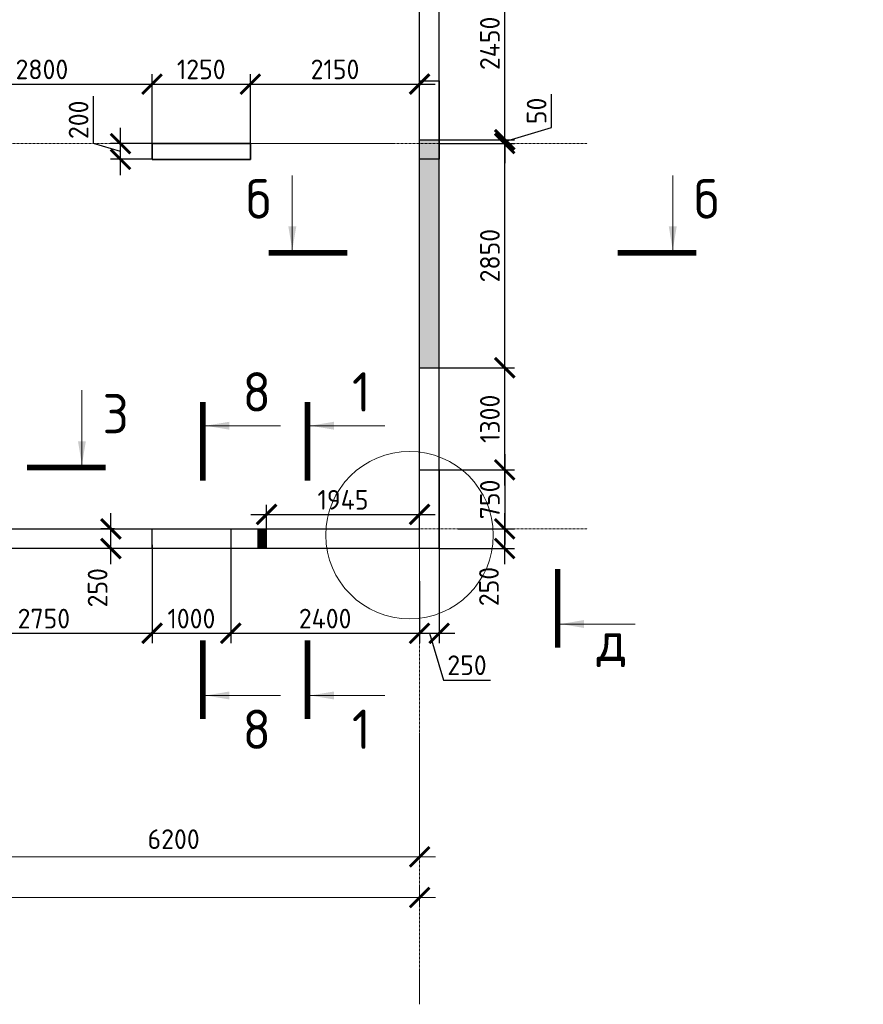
# Model space of a CAD drawing. Header units: millimetres. Extents: x 349531 to 1063351, y -131924 to 96186.
# Tile 52 of 230: x 483829 to 494551, y -47338 to -34816. Entities that reach past the tile are written whole.
import ezdxf

# ---------------------------------------------------------------- set-up
doc = ezdxf.new("R2010")
doc.units = ezdxf.units.MM
doc.linetypes.add('______5', pattern=[1100, 800, -100, 100, -100])
doc.linetypes.add('осевая', pattern=[50.8, 31.75, -6.35, 6.35, -6.35])
doc.layers.add('0_ANNOT_Dimensions', color=7, linetype='Continuous')
doc.layers.add('_ГП_Штриховка_тротуар', color=7, linetype='Continuous')
doc.layers.add('Колонна_ бетон', color=7, linetype='Continuous', lineweight=50, true_color=0xb4b496)
for name, color, linetype, lineweight in [('Конструкции 0.5', 5, 'Continuous', 50), ('Надписи', 200, 'Continuous', 18), ('Оси', 40, '______5', 18), ('размер', 1, 'Continuous', 25), ('РАЗМЕРЫ', 1, 'Continuous', 9), ('СТЕНЫ', 3, 'Continuous', 30), ('Узлы', 7, 'Continuous', 0)]:
    doc.layers.add(name, color=color, linetype=linetype, lineweight=lineweight)
doc.styles.add('GOST-2.304_Type-B', font='GOST_Common.ttf')
doc.dimstyles.new('СПДС', dxfattribs={"dimscale": 100, "dimtxt": 2.5, "dimasz": 2.5, "dimexe": 1.25, "dimexo": 0, "dimtad": 1, "dimdec": 0, "dimtxsty": 'GOST-2.304_Type-B', "dimblk": 'ARCHTICK', "dimcen": 2.5, "dimdle": 2, "dimadec": 0, "dimazin": 2, "dimtfac": 0.75, "dimtdec": 0, "dimtmove": 1, "dimatfit": 3, "dimfxl": 1, "dimtolj": 1, "dimarcsym": 1})

# ---------------------------------------------------------------- blocks, each defined once
blk = doc.blocks.new('_ArchTick')
at = {"color": 0, "linetype": 'ByBlock', "const_width": 0.15}
blk.add_lwpolyline([(-0.5, -0.5), (0.5, 0.5)], dxfattribs=at)
blk = doc.blocks.new('*D1694')
at = {"color": 0, "lineweight": -2, "transparency": 16777216}
for p, q in [((983646, -19381), (983646, -19256)), ((1030446, -19495), (1030446, -19256)), ((983446, -19381), (1030646, -19381))]:
    blk.add_line(p, q, dxfattribs=at)
at = {"layer": 'DEFPOINTS', "color": 0, "transparency": 16777216}
for p in [(983646, -19381), (1030446, -19381), (1030446, -19495)]:
    blk.add_point(p, dxfattribs=at)
at = {"color": 0, "lineweight": -2, "transparency": 16777216, "xscale": 250, "yscale": 250, "zscale": 250, "rotation": 180}
blk.add_blockref('_ArchTick', (983646, -19381), dxfattribs=at)
at = {"color": 0, "lineweight": -2, "transparency": 16777216, "xscale": 250, "yscale": 250, "zscale": 250}
blk.add_blockref('_ArchTick', (1030446, -19381), dxfattribs=at)
at = {"color": 0, "transparency": 16777216, "insert": (1001863, -19270), "char_height": 250, "width": 104166.67, "attachment_point": 5, "style": 'GOST-2.304_Type-B'}
blk.add_mtext('\\A1;46800', dxfattribs=at)
blk = doc.blocks.new('*D1691')
at = {"color": 0, "lineweight": -2, "transparency": 16777216}
for p, q in [((1024246, -18864), (1024246, -18739)), ((1030446, -18864), (1030446, -18739)), ((1024046, -18864), (1030646, -18864))]:
    blk.add_line(p, q, dxfattribs=at)
at = {"layer": 'DEFPOINTS', "color": 0, "transparency": 16777216}
for p in [(1024246, -18864), (1030446, -18864), (1030446, -18864)]:
    blk.add_point(p, dxfattribs=at)
at = {"color": 0, "lineweight": -2, "transparency": 16777216, "xscale": 250, "yscale": 250, "zscale": 250, "rotation": 180}
blk.add_blockref('_ArchTick', (1024246, -18864), dxfattribs=at)
at = {"color": 0, "lineweight": -2, "transparency": 16777216, "xscale": 250, "yscale": 250, "zscale": 250}
blk.add_blockref('_ArchTick', (1030446, -18864), dxfattribs=at)
at = {"color": 0, "transparency": 16777216, "insert": (1027320, -18639), "char_height": 250, "width": 83333.33, "attachment_point": 5, "style": 'GOST-2.304_Type-B'}
blk.add_mtext('\\A1;6200', dxfattribs=at)
blk = doc.blocks.new('*D901')
at = {"layer": 'DEFPOINTS', "color": 0, "transparency": 16777216}
for p in [(485511, -35636), (482711, -36314, -360), (485511, -36442)]:
    blk.add_point(p, dxfattribs=at)
at = {"layer": 'РАЗМЕРЫ', "color": 0, "lineweight": -2, "transparency": 16777216}
for p, q in [((482711, -36314), (482711, -35511)), ((485511, -36442), (485511, -35511)), ((482511, -35636), (485711, -35636))]:
    blk.add_line(p, q, dxfattribs=at)
at = {"layer": 'РАЗМЕРЫ', "color": 0, "lineweight": -2, "transparency": 16777216, "xscale": 250, "yscale": 250, "zscale": 250, "rotation": 180}
blk.add_blockref('_ArchTick', (482711, -35636), dxfattribs=at)
at = {"layer": 'РАЗМЕРЫ', "color": 0, "lineweight": -2, "transparency": 16777216, "xscale": 250, "yscale": 250, "zscale": 250}
blk.add_blockref('_ArchTick', (485511, -35636), dxfattribs=at)
at = {"layer": 'РАЗМЕРЫ', "color": 0, "transparency": 16777216, "insert": (484111, -35448), "char_height": 250, "attachment_point": 5, "style": 'GOST-2.304_Type-B'}
blk.add_mtext('\\A1;2800', dxfattribs=at)
blk = doc.blocks.new('*D902')
at = {"layer": 'DEFPOINTS', "color": 0, "transparency": 16777216}
for p in [(486761, -35636), (485511, -36442), (486761, -36442)]:
    blk.add_point(p, dxfattribs=at)
at = {"layer": 'РАЗМЕРЫ', "color": 0, "lineweight": -2, "transparency": 16777216}
for p, q in [((485511, -36442), (485511, -35511)), ((486761, -36442), (486761, -35511)), ((485311, -35636), (486961, -35636))]:
    blk.add_line(p, q, dxfattribs=at)
at = {"layer": 'РАЗМЕРЫ', "color": 0, "lineweight": -2, "transparency": 16777216, "xscale": 250, "yscale": 250, "zscale": 250, "rotation": 180}
blk.add_blockref('_ArchTick', (485511, -35636), dxfattribs=at)
at = {"layer": 'РАЗМЕРЫ', "color": 0, "lineweight": -2, "transparency": 16777216, "xscale": 250, "yscale": 250, "zscale": 250}
blk.add_blockref('_ArchTick', (486761, -35636), dxfattribs=at)
at = {"layer": 'РАЗМЕРЫ', "color": 0, "transparency": 16777216, "insert": (486136, -35448), "char_height": 250, "attachment_point": 5, "style": 'GOST-2.304_Type-B'}
blk.add_mtext('\\A1;1250', dxfattribs=at)
blk = doc.blocks.new('*D903')
at = {"layer": 'DEFPOINTS', "color": 0, "transparency": 16777216}
for p in [(488911, -35636), (488911, -36296), (486761, -36442)]:
    blk.add_point(p, dxfattribs=at)
at = {"layer": 'РАЗМЕРЫ', "color": 0, "lineweight": -2, "transparency": 16777216}
for p, q in [((486761, -36442), (486761, -35511)), ((488911, -36296), (488911, -35511)), ((486561, -35636), (489111, -35636))]:
    blk.add_line(p, q, dxfattribs=at)
at = {"layer": 'РАЗМЕРЫ', "color": 0, "lineweight": -2, "transparency": 16777216, "xscale": 250, "yscale": 250, "zscale": 250, "rotation": 180}
blk.add_blockref('_ArchTick', (486761, -35636), dxfattribs=at)
at = {"layer": 'РАЗМЕРЫ', "color": 0, "lineweight": -2, "transparency": 16777216, "xscale": 250, "yscale": 250, "zscale": 250}
blk.add_blockref('_ArchTick', (488911, -35636), dxfattribs=at)
at = {"layer": 'РАЗМЕРЫ', "color": 0, "transparency": 16777216, "insert": (487836, -35448), "char_height": 250, "attachment_point": 5, "style": 'GOST-2.304_Type-B'}
blk.add_mtext('\\A1;2150', dxfattribs=at)
blk = doc.blocks.new('*D960')
at = {"layer": 'DEFPOINTS', "color": 0, "transparency": 16777216}
for p in [(489399, -41292), (489993, -41292), (489161, -41542, -200)]:
    blk.add_point(p, dxfattribs=at)
at = {"layer": 'РАЗМЕРЫ', "color": 0, "lineweight": -2, "transparency": 16777216}
for p, q in [((489993, -41742), (489993, -41092)), ((489399, -41292), (490118, -41292)), ((489161, -41542), (490118, -41542))]:
    blk.add_line(p, q, dxfattribs=at)
at = {"layer": 'РАЗМЕРЫ', "color": 0, "lineweight": -2, "transparency": 16777216, "xscale": 250, "yscale": 250, "zscale": 250}
for p, rotation in [((489993, -41292), 90), ((489993, -41542), 270)]:
    blk.add_blockref('_ArchTick', p, dxfattribs=dict(at, rotation=rotation))
at = {"layer": 'РАЗМЕРЫ', "color": 0, "transparency": 16777216, "insert": (489793, -42025), "char_height": 250, "attachment_point": 5, "rotation": 90, "style": 'GOST-2.304_Type-B'}
blk.add_mtext('\\A1;250', dxfattribs=at)
blk = doc.blocks.new('*D961')
at = {"layer": 'DEFPOINTS', "color": 0, "transparency": 16777216}
for p in [(489161, -39242, -200), (489993, -39242), (489104, -40542, -360)]:
    blk.add_point(p, dxfattribs=at)
at = {"layer": 'РАЗМЕРЫ', "color": 0, "lineweight": -2, "transparency": 16777216}
for p, q in [((489993, -40742), (489993, -39042)), ((489161, -39242), (490118, -39242)), ((489104, -40542), (490118, -40542))]:
    blk.add_line(p, q, dxfattribs=at)
at = {"layer": 'РАЗМЕРЫ', "color": 0, "lineweight": -2, "transparency": 16777216, "xscale": 250, "yscale": 250, "zscale": 250}
for p, rotation in [((489993, -39242), 90), ((489993, -40542), 270)]:
    blk.add_blockref('_ArchTick', p, dxfattribs=dict(at, rotation=rotation))
at = {"layer": 'РАЗМЕРЫ', "color": 0, "transparency": 16777216, "insert": (489805, -39892), "char_height": 250, "attachment_point": 5, "rotation": 90, "style": 'GOST-2.304_Type-B'}
blk.add_mtext('\\A1;1300', dxfattribs=at)
blk = doc.blocks.new('*D962')
at = {"layer": 'DEFPOINTS', "color": 0, "transparency": 16777216}
for p in [(489161, -36392, -360), (489993, -36392), (489161, -39242, -200)]:
    blk.add_point(p, dxfattribs=at)
at = {"layer": 'РАЗМЕРЫ', "color": 0, "lineweight": -2, "transparency": 16777216}
for p, q in [((489993, -39442), (489993, -36192)), ((489161, -36392), (490118, -36392)), ((489161, -39242), (490118, -39242))]:
    blk.add_line(p, q, dxfattribs=at)
at = {"layer": 'РАЗМЕРЫ', "color": 0, "lineweight": -2, "transparency": 16777216, "xscale": 250, "yscale": 250, "zscale": 250}
for p, rotation in [((489993, -36392), 90), ((489993, -39242), 270)]:
    blk.add_blockref('_ArchTick', p, dxfattribs=dict(at, rotation=rotation))
at = {"layer": 'РАЗМЕРЫ', "color": 0, "transparency": 16777216, "insert": (489805, -37817), "char_height": 250, "attachment_point": 5, "rotation": 90, "style": 'GOST-2.304_Type-B'}
blk.add_mtext('\\A1;2850', dxfattribs=at)
blk = doc.blocks.new('*D963')
at = {"layer": 'DEFPOINTS', "color": 0, "transparency": 16777216}
for p in [(489856, -33892, -560), (489993, -33892), (489161, -36342, -200)]:
    blk.add_point(p, dxfattribs=at)
at = {"layer": 'РАЗМЕРЫ', "color": 0, "lineweight": -2, "transparency": 16777216}
for p, q in [((489993, -36542), (489993, -33692)), ((489856, -33892), (490118, -33892)), ((489161, -36342), (490118, -36342))]:
    blk.add_line(p, q, dxfattribs=at)
at = {"layer": 'РАЗМЕРЫ', "color": 0, "lineweight": -2, "transparency": 16777216, "xscale": 250, "yscale": 250, "zscale": 250}
for p, rotation in [((489993, -33892), 90), ((489993, -36342), 270)]:
    blk.add_blockref('_ArchTick', p, dxfattribs=dict(at, rotation=rotation))
at = {"layer": 'РАЗМЕРЫ', "color": 0, "transparency": 16777216, "insert": (489805, -35117), "char_height": 250, "attachment_point": 5, "rotation": 90, "style": 'GOST-2.304_Type-B'}
blk.add_mtext('\\A1;2450', dxfattribs=at)
blk = doc.blocks.new('*D1038')
at = {"layer": 'DEFPOINTS', "color": 0, "transparency": 16777216}
for p in [(485511, -41493, -360), (482761, -41822, -360), (485511, -42620)]:
    blk.add_point(p, dxfattribs=at)
at = {"layer": 'РАЗМЕРЫ', "color": 0, "lineweight": -2, "transparency": 16777216}
for p, q in [((485511, -41493), (485511, -42745)), ((482761, -41822), (482761, -42745)), ((482561, -42620), (485711, -42620))]:
    blk.add_line(p, q, dxfattribs=at)
at = {"layer": 'РАЗМЕРЫ', "color": 0, "lineweight": -2, "transparency": 16777216, "xscale": 250, "yscale": 250, "zscale": 250, "rotation": 180}
blk.add_blockref('_ArchTick', (482761, -42620), dxfattribs=at)
at = {"layer": 'РАЗМЕРЫ', "color": 0, "lineweight": -2, "transparency": 16777216, "xscale": 250, "yscale": 250, "zscale": 250}
blk.add_blockref('_ArchTick', (485511, -42620), dxfattribs=at)
at = {"layer": 'РАЗМЕРЫ', "color": 0, "transparency": 16777216, "insert": (484136, -42433), "char_height": 250, "attachment_point": 5, "style": 'GOST-2.304_Type-B'}
blk.add_mtext('\\A1;2750', dxfattribs=at)
blk = doc.blocks.new('*D1039')
at = {"layer": 'DEFPOINTS', "color": 0, "transparency": 16777216}
for p in [(489161, -41542, -200), (488911, -42539), (489161, -42620)]:
    blk.add_point(p, dxfattribs=at)
at = {"layer": 'РАЗМЕРЫ', "color": 0, "lineweight": -2, "transparency": 16777216}
for p, q in [((489161, -41542), (489161, -42745)), ((488911, -42539), (488911, -42745)), ((488711, -42620), (489361, -42620)), ((489036, -42620), (489214, -43214)), ((489214, -43214), (489814, -43214))]:
    blk.add_line(p, q, dxfattribs=at)
at = {"layer": 'РАЗМЕРЫ', "color": 0, "lineweight": -2, "transparency": 16777216, "xscale": 250, "yscale": 250, "zscale": 250, "rotation": 180}
blk.add_blockref('_ArchTick', (488911, -42620), dxfattribs=at)
at = {"layer": 'РАЗМЕРЫ', "color": 0, "lineweight": -2, "transparency": 16777216, "xscale": 250, "yscale": 250, "zscale": 250}
blk.add_blockref('_ArchTick', (489161, -42620), dxfattribs=at)
at = {"layer": 'РАЗМЕРЫ', "color": 0, "transparency": 16777216, "insert": (489514, -43026), "char_height": 250, "attachment_point": 5, "style": 'GOST-2.304_Type-B'}
blk.add_mtext('\\A1;250', dxfattribs=at)
blk = doc.blocks.new('*D1049')
at = {"layer": 'DEFPOINTS', "color": 0, "transparency": 16777216}
for p in [(484987, -41292), (485033, -41292, -200), (485044, -41542, 160)]:
    blk.add_point(p, dxfattribs=at)
at = {"layer": 'размер', "color": 0, "lineweight": -2, "transparency": 16777216}
for p, q in [((484987, -41742), (484987, -41092)), ((485033, -41292), (484862, -41292)), ((485044, -41542), (484862, -41542))]:
    blk.add_line(p, q, dxfattribs=at)
at = {"layer": 'размер', "color": 0, "lineweight": -2, "transparency": 16777216, "xscale": 250, "yscale": 250, "zscale": 250}
for p, rotation in [((484987, -41292), 90), ((484987, -41542), 270)]:
    blk.add_blockref('_ArchTick', p, dxfattribs=dict(at, rotation=rotation))
at = {"layer": 'размер', "color": 0, "transparency": 16777216, "insert": (484819, -42041), "char_height": 250, "attachment_point": 5, "rotation": 90, "style": 'GOST-2.304_Type-B'}
blk.add_mtext('\\A1;250', dxfattribs=at)
blk = doc.blocks.new('*D1227')
at = {"layer": 'DEFPOINTS', "color": 0, "transparency": 16777216}
for p in [(485109, -36392), (485620, -36392, -200), (485511, -36592, 360)]:
    blk.add_point(p, dxfattribs=at)
at = {"layer": 'РАЗМЕРЫ', "color": 0, "lineweight": -2, "transparency": 16777216}
for p, q in [((484765, -36389), (484765, -35789)), ((485109, -36792), (485109, -36192)), ((485109, -36492), (484765, -36389)), ((485620, -36392), (484984, -36392)), ((485511, -36592), (484984, -36592))]:
    blk.add_line(p, q, dxfattribs=at)
at = {"layer": 'РАЗМЕРЫ', "color": 0, "lineweight": -2, "transparency": 16777216, "xscale": 250, "yscale": 250, "zscale": 250}
for p, rotation in [((485109, -36392), 90), ((485109, -36592), 270)]:
    blk.add_blockref('_ArchTick', p, dxfattribs=dict(at, rotation=rotation))
at = {"layer": 'РАЗМЕРЫ', "color": 0, "transparency": 16777216, "insert": (484577, -36089), "char_height": 250, "attachment_point": 5, "rotation": 90, "style": 'GOST-2.304_Type-B'}
blk.add_mtext('\\A1;200', dxfattribs=at)
blk = doc.blocks.new('стены техподполья')
at = {"layer": 'Колонна_ бетон', "color": 180, "linetype": 'Continuous', "lineweight": 35, "transparency": 33554687}
for p, q in [((500336, -12344), (500336, -12144)), ((500336, -12144), (500336, -12144)), ((500336, -12144), (501586, -12144)), ((501586, -12144), (501586, -12344)), ((501586, -12144), (501586, -12144)), ((500336, -12344), (500336, -12344)), ((501586, -12344), (500336, -12344)), ((501586, -12344), (501586, -12344))]:
    blk.add_line(p, q, dxfattribs=at)
at = {"layer": 'СТЕНЫ', "linetype": 'Continuous', "transparency": 33554687}
for p, q in [((503986, -17294), (503986, -394)), ((503736, -17044), (503736, -6744)), ((503736, -12094), (503736, -12094)), ((503736, -12094), (503986, -12094)), ((503736, -12094), (503986, -12094)), ((503986, -12094), (503986, -12094)), ((503736, -14994), (503986, -14994)), ((503736, -14994), (503736, -14994)), ((503986, -14994), (503986, -14994)), ((497536, -17044), (503736, -17044)), ((503736, -17044), (503736, -17044)), ((503986, -17294), (497586, -17294)), ((503986, -17294), (503986, -17294))]:
    blk.add_line(p, q, dxfattribs=at)
blk = doc.blocks.new('*D764')
at = {"layer": 'DEFPOINTS', "color": 0, "transparency": 16777216}
for p in [(489161, -36392), (489760, -36342, 360), (489993, -36342)]:
    blk.add_point(p, dxfattribs=at)
at = {"layer": 'РАЗМЕРЫ', "color": 0, "lineweight": -2, "transparency": 16777216}
for p, q in [((490586, -36189), (490586, -35764)), ((489993, -36342), (489993, -36092)), ((489993, -36367), (490586, -36189)), ((489161, -36392), (490118, -36392)), ((489760, -36342), (490118, -36342)), ((489993, -36392), (489993, -36342)), ((489993, -36392), (489993, -36342)), ((489993, -36392), (489993, -36642))]:
    blk.add_line(p, q, dxfattribs=at)
at = {"layer": 'РАЗМЕРЫ', "color": 0, "lineweight": -2, "transparency": 16777216, "xscale": 250, "yscale": 250, "zscale": 250}
for p, rotation in [((489993, -36342), 270), ((489993, -36392), 90)]:
    blk.add_blockref('_ArchTick', p, dxfattribs=dict(at, rotation=rotation))
at = {"layer": 'РАЗМЕРЫ', "color": 0, "transparency": 16777216, "insert": (490399, -35976), "char_height": 250, "attachment_point": 5, "rotation": 90, "style": 'GOST-2.304_Type-B'}
blk.add_mtext('\\A1;50', dxfattribs=at)
blk = doc.blocks.new('*D1192')
at = {"layer": 'DEFPOINTS', "color": 0, "transparency": 16777216}
for p in [(485511, -41493), (486511, -41480), (486511, -42620)]:
    blk.add_point(p, dxfattribs=at)
at = {"layer": 'РАЗМЕРЫ', "color": 0, "lineweight": -2, "transparency": 16777216}
for p, q in [((485511, -41493), (485511, -42745)), ((486511, -41480), (486511, -42745)), ((485311, -42620), (486711, -42620))]:
    blk.add_line(p, q, dxfattribs=at)
at = {"layer": 'РАЗМЕРЫ', "color": 0, "lineweight": -2, "transparency": 16777216, "xscale": 250, "yscale": 250, "zscale": 250, "rotation": 180}
blk.add_blockref('_ArchTick', (485511, -42620), dxfattribs=at)
at = {"layer": 'РАЗМЕРЫ', "color": 0, "lineweight": -2, "transparency": 16777216, "xscale": 250, "yscale": 250, "zscale": 250}
blk.add_blockref('_ArchTick', (486511, -42620), dxfattribs=at)
at = {"layer": 'РАЗМЕРЫ', "color": 0, "transparency": 16777216, "insert": (486011, -42433), "char_height": 250, "attachment_point": 5, "style": 'GOST-2.304_Type-B'}
blk.add_mtext('\\A1;1000', dxfattribs=at)
blk = doc.blocks.new('*D1193')
at = {"layer": 'DEFPOINTS', "color": 0, "transparency": 16777216}
for p in [(486511, -41480), (488911, -41956, -200), (488911, -42620)]:
    blk.add_point(p, dxfattribs=at)
at = {"layer": 'РАЗМЕРЫ', "color": 0, "lineweight": -2, "transparency": 16777216}
for p, q in [((486511, -41480), (486511, -42745)), ((488911, -41956), (488911, -42745)), ((486311, -42620), (489111, -42620))]:
    blk.add_line(p, q, dxfattribs=at)
at = {"layer": 'РАЗМЕРЫ', "color": 0, "lineweight": -2, "transparency": 16777216, "xscale": 250, "yscale": 250, "zscale": 250, "rotation": 180}
blk.add_blockref('_ArchTick', (486511, -42620), dxfattribs=at)
at = {"layer": 'РАЗМЕРЫ', "color": 0, "lineweight": -2, "transparency": 16777216, "xscale": 250, "yscale": 250, "zscale": 250}
blk.add_blockref('_ArchTick', (488911, -42620), dxfattribs=at)
at = {"layer": 'РАЗМЕРЫ', "color": 0, "transparency": 16777216, "insert": (487711, -42433), "char_height": 250, "attachment_point": 5, "style": 'GOST-2.304_Type-B'}
blk.add_mtext('\\A1;2400', dxfattribs=at)
blk = doc.blocks.new('*D1207')
at = {"layer": 'DEFPOINTS', "color": 0, "transparency": 16777216}
for p in [(489104, -40542), (489399, -41292, -200), (489993, -41292)]:
    blk.add_point(p, dxfattribs=at)
at = {"layer": 'РАЗМЕРЫ', "color": 0, "lineweight": -2, "transparency": 16777216}
for p, q in [((489993, -40342), (489993, -41492)), ((489104, -40542), (490118, -40542)), ((489399, -41292), (490118, -41292))]:
    blk.add_line(p, q, dxfattribs=at)
at = {"layer": 'РАЗМЕРЫ', "color": 0, "lineweight": -2, "transparency": 16777216, "xscale": 250, "yscale": 250, "zscale": 250}
for p, rotation in [((489993, -40542), 90), ((489993, -41292), 270)]:
    blk.add_blockref('_ArchTick', p, dxfattribs=dict(at, rotation=rotation))
at = {"layer": 'РАЗМЕРЫ', "color": 0, "transparency": 16777216, "insert": (489805, -40917), "char_height": 250, "attachment_point": 5, "rotation": 90, "style": 'GOST-2.304_Type-B'}
blk.add_mtext('\\A1;750', dxfattribs=at)
blk = doc.blocks.new('*D1613')
at = {"layer": '0_ANNOT_Dimensions', "color": 0, "lineweight": -2, "transparency": 16777216}
for p, q in [((486966, -41292), (486966, -40984)), ((488911, -41292), (488911, -40984)), ((486766, -41109), (489111, -41109))]:
    blk.add_line(p, q, dxfattribs=at)
at = {"layer": 'DEFPOINTS', "color": 0, "transparency": 16777216}
for p in [(488911, -41109), (486966, -41292, 160), (488911, -41292)]:
    blk.add_point(p, dxfattribs=at)
at = {"layer": '0_ANNOT_Dimensions', "color": 0, "lineweight": -2, "transparency": 16777216, "xscale": 250, "yscale": 250, "zscale": 250, "rotation": 180}
blk.add_blockref('_ArchTick', (486966, -41109), dxfattribs=at)
at = {"layer": '0_ANNOT_Dimensions', "color": 0, "lineweight": -2, "transparency": 16777216, "xscale": 250, "yscale": 250, "zscale": 250}
blk.add_blockref('_ArchTick', (488911, -41109), dxfattribs=at)
at = {"layer": '0_ANNOT_Dimensions', "color": 0, "transparency": 16777216, "insert": (487938, -40922), "char_height": 250, "attachment_point": 5, "style": 'GOST-2.304_Type-B'}
blk.add_mtext('\\A1;1945', dxfattribs=at)
blk = doc.blocks.new('оси2')
at = {"layer": 'Оси', "color": 16, "linetype": 'осевая', "lineweight": 0, "transparency": 33554687}
for p, q in [((1030445.5, 5465.4), (1030445.5, -20739.3)), ((979200, -9792.9), (1032582.1, -9792.9)), ((979200, -14692.9), (1032582.1, -14692.9))]:
    blk.add_line(p, q, dxfattribs=at)
for base, p1, p2, picture, middle in [((1030445.5, -18864.1), (1024245.5, -18864.1), (1030445.5, -18864.1), '*D1691', (1027320.4, -18864.1)), ((1030445.5, -19380.9), (983645.5, -19380.9), (1030445.5, -19495.3), '*D1694', (1001863, -19495.3))]:
    dim = blk.add_linear_dim(base=base, p1=p1, p2=p2, dimstyle='СПДС', override={"dimgap": 1})
    dim.commit()
    dim.dimension.update_dxf_attribs({"geometry": picture, "text_midpoint": middle, "dimtype": 160})

msp = doc.modelspace()

# ---------------------------------------------------------------- hatches: boundary and pattern name
at = {"layer": '_ГП_Штриховка_тротуар', "transparency": 33554610}
h = msp.add_hatch(dxfattribs=at)
h.set_pattern_fill('ANGLE')
h.set_pattern_definition([(0, (-2038.312, 1805.48), (0, 6.985), [5.08, -1.905]), (90, (-2038.312, 1805.48), (-6.985, 4e-16), [5.08, -1.905])])
h.paths.add_polyline_path([(486965.9, -41292), (486855.9, -41292), (486855.9, -41542), (486965.9, -41542)])
at = {"layer": 'размер', "transparency": 33554648}
h = msp.add_hatch(dxfattribs=at)
h.set_pattern_fill('ANGLE', color=1)
h.set_pattern_definition([(0, (-2038.312, 1854.0484), (0, 6.985), [5.08, -1.905]), (90, (-2038.312, 1854.0484), (-6.985, 4e-16), [5.08, -1.905])])
h.paths.add_polyline_path([(489160.8, -36343.4), (488911, -36343.4), (488911, -39243.4), (489160.8, -39243.4)])

# ---------------------------------------------------------------- linework, layer by layer
at = {"layer": 'Надписи', "color": 0}
msp.add_circle((488784, -41371.5, 720), 1064.1, dxfattribs=at)
at = {"layer": 'размер'}
for points in [[(488910.8, -35592), (489160.8, -35592), (489160.8, -36592), (488910.8, -36592)], [(488910.8, -40542), (489160.8, -40542), (489160.8, -41542), (488910.8, -41542)], [(485510.8, -41292), (486510.8, -41292), (486510.8, -41542), (485510.8, -41542)]]:
    msp.add_lwpolyline(points, close=True, dxfattribs=at)
at = {"layer": 'РАЗМЕРЫ', "color": 1}
for p, q in [((486855.9, -41542, 99.7), (486855.9, -41292, 160)), ((486910.9, -41542, 99.7), (486910.9, -41292, 160)), ((486965.9, -41542, 99.7), (486965.9, -41292, 160))]:
    msp.add_line(p, q, dxfattribs=at)
at = {"layer": 'РАЗМЕРЫ', "color": 1, "elevation": 160}
msp.add_lwpolyline([(486855.9, -41292), (486965.9, -41292), (486965.9, -41542), (486855.9, -41542)], close=True, dxfattribs=at)
at = {"layer": 'Узлы', "color": 1, "linetype": 'Continuous', "lineweight": 0}
for p, q in [((487293.8, -37746.3), (487293.8, -36796.3)), ((492128.9, -37746.3), (492128.9, -36796.3)), ((484619.5, -40477.2), (484619.5, -39527.2)), ((486191.6, -39979.9, -200), (487141.6, -39979.9, -200)), ((487521.5, -39979.9, -200), (488471.5, -39979.9, -200)), ((490701.9, -42501.8, -720), (491651.9, -42501.8, -720)), ((486191.6, -43410.8, -200), (487141.6, -43410.8, -200)), ((487521.5, -43410.8, -200), (488471.5, -43410.8, -200))]:
    msp.add_line(p, q, dxfattribs=at)
at = {"layer": 'Узлы', "color": 1, "linetype": 'Continuous', "lineweight": 0, "const_width": 70}
for points in [[(486993.8, -37781.3), (487993.8, -37781.3)], [(492428.9, -37781.3), (491428.9, -37781.3)], [(484919.5, -40512.2), (483919.5, -40512.2)]]:
    msp.add_lwpolyline(points, dxfattribs=at)
for points, elevation in [([(486156.6, -39679.9), (486156.6, -40679.9)], -200), ([(487486.5, -39679.9), (487486.5, -40679.9)], -200), ([(490666.9, -42801.8), (490666.9, -41801.8)], -720), ([(486156.6, -43710.8), (486156.6, -42710.8)], -200), ([(487486.5, -43710.8), (487486.5, -42710.8)], -200)]:
    msp.add_lwpolyline(points, dxfattribs=dict(at, elevation=elevation))
at = {"layer": 'Узлы', "color": 1, "linetype": 'Continuous', "lineweight": 0}
for points in [[(487293.8, -37746.3), (487243.5, -37445.8), (487344.1, -37445.8)], [(492128.9, -37746.3), (492078.7, -37445.8), (492179.2, -37445.8)], [(486191.6, -39979.9, -200), (486492.1, -40030.2, -200), (486492.1, -39929.7, -200)], [(487521.5, -39979.9, -200), (487821.9, -40030.2, -200), (487821.9, -39929.7, -200)], [(484619.5, -40477.2), (484669.8, -40176.7), (484569.3, -40176.7)], [(490701.9, -42501.8, -720), (491002.4, -42552, -720), (491002.4, -42451.5, -720)], [(486191.6, -43410.8, -200), (486492.1, -43461.1, -200), (486492.1, -43360.6, -200)], [(487521.5, -43410.8, -200), (487821.9, -43461.1, -200), (487821.9, -43360.6, -200)]]:
    msp.add_solid(points, dxfattribs=at)

# ---------------------------------------------------------------- block references
at = {"layer": 'Конструкции 0.5'}
msp.add_blockref('стены техподполья', (-14825, -24248.4, 160), dxfattribs=at)
at = {"layer": 'РАЗМЕРЫ'}
msp.add_blockref('оси2', (-541534.6, -26599.1, -200), dxfattribs=at)

# ---------------------------------------------------------------- texts
at = {"layer": 'Узлы', "color": 1, "linetype": 'Continuous', "lineweight": 0, "char_height": 500, "attachment_point": 5, "style": 'GOST-2.304_Type-B'}
for s, insert in [('б', (486863.8, -37096.3)), ('б', (492558.9, -37096.3)), ('8', (486841.6, -39549.9, -200)), ('1', (488171.5, -39549.9, -200)), ('3', (485049.5, -39827.2)), ('д', (491351.9, -42760.4, -720)), ('8', (486841.6, -43840.8, -200)), ('1', (488171.5, -43840.8, -200))]:
    msp.add_mtext_dynamic_manual_height_columns(s, width=723.88, gutter_width=25, heights=[0], dxfattribs=dict(at, insert=insert))

# ---------------------------------------------------------------- dimensions: what is measured, and where the dimension line sits
at = {"layer": '0_ANNOT_Dimensions', "color": 1}
dim = msp.add_linear_dim(base=(488910.8, -41109.3), p1=(486965.9, -41292, 160), p2=(488910.8, -41292), dimstyle='СПДС', dxfattribs=at)
dim.commit()
dim.dimension.update_dxf_attribs({"geometry": '*D1613', "text_midpoint": (487938.4, -40921.8)})
at = {"layer": 'размер'}
dim = msp.add_linear_dim(base=(484986.6, -41292), p1=(485044.1, -41542, 160), p2=(485033, -41292, -200), angle=90, dimstyle='СПДС', dxfattribs=at)
dim.commit()
dim.dimension.update_dxf_attribs({"geometry": '*D1049', "text_midpoint": (485006.6, -42041.3), "dimtype": 160})
at = {"layer": 'РАЗМЕРЫ'}
for base, p1, p2, picture, middle in [((489992.5, -33892, 360), (489160.8, -36342, 160), (489855.5, -33892, -200), '*D963', (489805, -35117, 360)), ((485108.5, -36392), (485510.8, -36592, 360), (485620.4, -36392, -200), '*D1227', (484577.3, -36326.3)), ((489992.5, -36342), (489161, -36392), (489760.4, -36342, 360), '*D764', (490398.8, -36126.3)), ((489992.5, -36392, 360), (489161, -39242, 160), (489161, -36392), '*D962', (489805, -37817, 360)), ((489992.5, -39242, 360), (489104.4, -40542), (489161, -39242, 160), '*D961', (489805, -39892, 360)), ((489992.5, -41292), (489104.4, -40542), (489399, -41292, -200), '*D1207', (489805, -40917))]:
    dim = msp.add_linear_dim(base=base, p1=p1, p2=p2, angle=90, dimstyle='СПДС', dxfattribs=at)
    dim.commit()
    dim.dimension.update_dxf_attribs({"geometry": picture, "text_midpoint": middle})
for base, p1, p2, picture, middle in [((485511, -35635.6, 360), (482711, -36314.1, 0), (485511, -36442, 360), '*D901', (484111, -35448.1, 360)), ((486761, -35635.6, 360), (485511, -36442, 360), (486761, -36442, 360), '*D902', (486136, -35448.1, 360)), ((488910.8, -35635.6, 360), (486761, -36442, 360), (488910.8, -36296.1, 360), '*D903', (487835.9, -35448.1, 360))]:
    dim = msp.add_linear_dim(base=base, p1=p1, p2=p2, dimstyle='СПДС', override={"dimtofl": 0}, dxfattribs=at)
    dim.commit()
    dim.dimension.update_dxf_attribs({"geometry": picture, "text_midpoint": middle})
dim = msp.add_linear_dim(base=(489992.5, -41292, 360), p1=(489161, -41542, 160), p2=(489399, -41292, 360), angle=90, dimstyle='СПДС', dxfattribs=at)
dim.commit()
dim.dimension.update_dxf_attribs({"geometry": '*D960', "text_midpoint": (489980, -42025.3, 360), "dimtype": 160})
for base, p1, p2, picture, middle in [((485510.8, -42620.1, 360), (482761, -41821.5), (485510.8, -41493.1), '*D1038', (484135.9, -42432.6, 360)), ((486510.8, -42620.1), (485510.8, -41493.1), (486510.8, -41479.7), '*D1192', (486010.8, -42432.6)), ((488910.9, -42620.1), (486510.8, -41479.7), (488910.9, -41955.8, -200), '*D1193', (487710.9, -42432.6)), ((489160.8, -42620.1, 360), (488910.8, -42539.1, 360), (489160.8, -41542, 160), '*D1039', (489276.4, -43026.4, 360))]:
    dim = msp.add_linear_dim(base=base, p1=p1, p2=p2, dimstyle='СПДС', dxfattribs=at)
    dim.commit()
    dim.dimension.update_dxf_attribs({"geometry": picture, "text_midpoint": middle})

doc.saveas('drawing.dxf')
